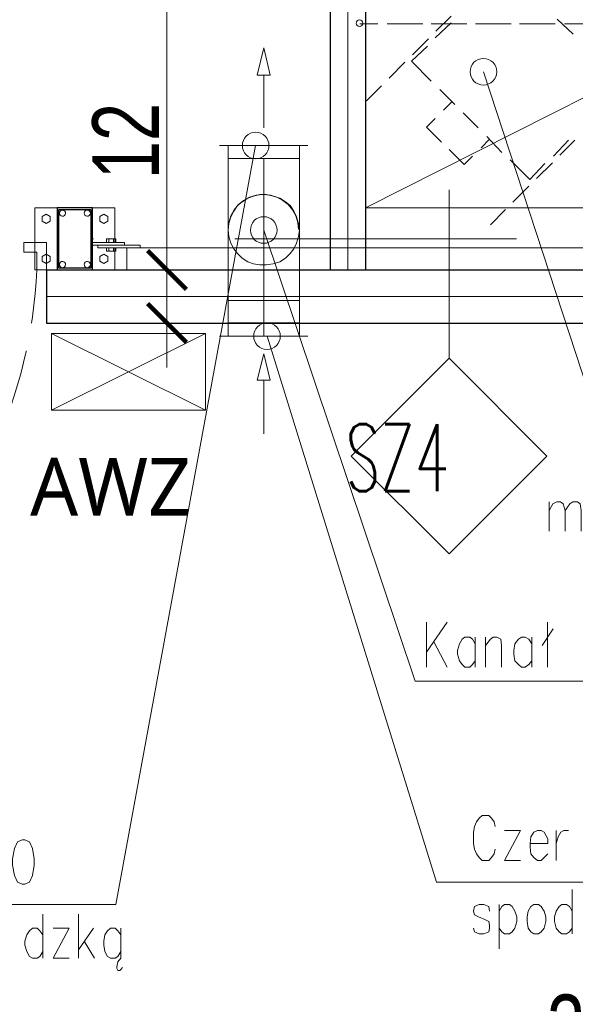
# Model space of a CAD drawing. Header units: millimetres. Extents: x -13532 to 2392, y -5241 to 5322.
# Tile 212 of 256: x -10153 to -10028, y 922 to 1144. Entities that reach past the tile are written whole.
import ezdxf

# ---------------------------------------------------------------- set-up
doc = ezdxf.new("R2010")
doc.units = ezdxf.units.MM
doc.linetypes.add('DASHED', pattern=[19.05, 12.7, -6.35])
doc.linetypes.add('KRESKAKROPKA2', pattern=[12.7, 6.35, -3.175, 0, -3.175])
doc.layers.get('Defpoints').update_dxf_attribs({"true_color": 0xdae6d4})
for name, color, linetype, lineweight in [('- AGP-1_OPISY', 7, 'Continuous', 9), ('cz-gr', 122, 'Continuous', 30), ('cz-sr', 150, 'Continuous', 15), ('TS_INNE_OBIEKTY', 204, 'Continuous', 30)]:
    doc.layers.add(name, color=color, linetype=linetype, lineweight=lineweight)
for name, color, linetype, lineweight, true_color in [('a___wymiary', 7, 'Continuous', 5, 0x666666), ('drzwi - AGP1', 7, 'Continuous', 13, 0x7f7f7f), ('elektryka - agp1', 7, 'Continuous', 13, 0xf23a59), ('KONSTRUKCJA - CIE - AGP1', 7, 'Continuous', 5, 0xbfbfbf), ('Meble - AGP1', 7, 'Continuous', 15, 0x999999), ('OPIS - AGP1', 7, 'Continuous', 0, 0x7f7f7f), ('OSI', 7, 'KRESKAKROPKA2', 5, 0x7f7f7f), ('tło', 7, 'Continuous', 5, 0xcccccc), ('wymiary', 7, 'Continuous', 5, 0x7f7f7f), ('WYMIARY - AGP1', 7, 'Continuous', 5, 0x716d5a), ('zigzag - AGP1', 7, 'Continuous', 9, 0xa5a5a5)]:
    doc.layers.add(name, color=color, linetype=linetype, lineweight=lineweight, true_color=true_color)
doc.styles.add('ARIAL NARROW', font='ARIALN.TTF', dxfattribs={"width": 0.9})
doc.styles.add('E-L', font='l_10646.ttf', dxfattribs={"height": 15})
doc.styles.add('style1', font='simplex.shx', dxfattribs={"width": 0.6})
doc.linetypes.add('ZIGZAG', pattern='A,0.00254,-5.08,[131,ltypeshp.shx,S=5.08,R=0,X=-5.08,Y=0],-10.16,[131,ltypeshp.shx,S=5.08,R=180,X=5.08,Y=0],-5.08', length=20.32254)
doc.dimstyles.new('wymiary agp1', dxfattribs={"dimtxt": 15, "dimasz": 5, "dimexe": 5, "dimexo": 5, "dimgap": 1.8, "dimtad": 1, "dimdec": 3, "dimrnd": 0.5, "dimdsep": 46, "dimtxsty": 'ARIAL NARROW', "dimblk": 'znacznik', "dimcen": 1.5, "dimse1": 1, "dimse2": 1, "dimclrd": 256, "dimclre": 256, "dimazin": 0, "dimtfac": 1, "dimtdec": 3, "dimtmove": 1, "dimatfit": 3, "dimldrblk": 'znacznik', "dimfxl": 1000, "dimfxlon": 1, "dimlwd": -1, "dimarcsym": 0})

# ---------------------------------------------------------------- blocks, each defined once
blk = doc.blocks.new('tło')
at = {"layer": 'tło'}
for points in [[(-10381.23, 674.97), (-10281.23, 674.97, 0.415043), (-9981.23, 975.85), (-9981.23, 975.85)], [(-10381.23, 689.97), (-10281.23, 689.97, 0.415065), (-9996.23, 975.83), (-9996.23, 975.85)]]:
    blk.add_lwpolyline(points, format="xyb", dxfattribs=at)
blk = doc.blocks.new('znacznik')
at = {"layer": 'a___wymiary'}
for p, q in [((0, 1.394), (0, -1.394)), ((1.394, 0), (-1.394, 0))]:
    blk.add_line(p, q, dxfattribs=at)
at = {"layer": 'a___wymiary', "const_width": 0.2}
blk.add_lwpolyline([(0.876, 0.876), (-0.876, -0.876)], dxfattribs=at)
blk = doc.blocks.new('*D502')
at = {"layer": 'Defpoints', "color": 0}
for p in [(-9827.34, 1018.68), (-10201.84, 1005.35), (-9827.34, 907.41)]:
    blk.add_point(p, dxfattribs=at)
at = {"layer": 'WYMIARY - AGP1'}
blk.add_line((-10196.84, 907.41), (-9832.34, 907.41), dxfattribs=at)
at = {"layer": 'WYMIARY - AGP1', "xscale": 5, "yscale": 5, "zscale": 5, "rotation": 180}
blk.add_blockref('znacznik', (-10201.84, 907.41), dxfattribs=at)
at = {"layer": 'WYMIARY - AGP1', "xscale": 5, "yscale": 5, "zscale": 5}
blk.add_blockref('znacznik', (-9827.34, 907.41), dxfattribs=at)
at = {"layer": 'WYMIARY - AGP1', "color": 18, "true_color": 0x000000, "insert": (-10014.59, 916.87), "char_height": 15, "attachment_point": 5, "style": 'ARIAL NARROW'}
blk.add_mtext('374.5', dxfattribs=at)
blk = doc.blocks.new('*D505')
at = {"layer": 'Defpoints', "color": 0}
for p in [(-11552.11, 1075.85), (-9536.64, 1075.85), (-9536.64, 856.38)]:
    blk.add_point(p, dxfattribs=at)
at = {"layer": 'WYMIARY - AGP1'}
blk.add_line((-11547.11, 856.38), (-9541.64, 856.38), dxfattribs=at)
at = {"layer": 'WYMIARY - AGP1', "xscale": 5, "yscale": 5, "zscale": 5, "rotation": 180}
blk.add_blockref('znacznik', (-11552.11, 856.38), dxfattribs=at)
at = {"layer": 'WYMIARY - AGP1', "xscale": 5, "yscale": 5, "zscale": 5}
blk.add_blockref('znacznik', (-9536.64, 856.38), dxfattribs=at)
at = {"layer": 'WYMIARY - AGP1', "color": 18, "true_color": 0x000000, "insert": (-10578.77, 865.84), "char_height": 15, "attachment_point": 5, "style": 'ARIAL NARROW'}
blk.add_mtext('2015.5', dxfattribs=at)
blk = doc.blocks.new('*D570')
at = {"layer": 'Defpoints', "color": 0}
for p in [(-10082.84, 1466.41), (-10082.84, 1244.62), (-10301.11, 1109.15)]:
    blk.add_point(p, dxfattribs=at)
at = {"layer": 'WYMIARY - AGP1'}
blk.add_line((-10296.11, 1244.62), (-10087.84, 1244.62), dxfattribs=at)
at = {"layer": 'WYMIARY - AGP1', "xscale": 5, "yscale": 5, "zscale": 5, "rotation": 180}
blk.add_blockref('znacznik', (-10301.11, 1244.62), dxfattribs=at)
at = {"layer": 'WYMIARY - AGP1', "xscale": 5, "yscale": 5, "zscale": 5}
blk.add_blockref('znacznik', (-10082.84, 1244.62), dxfattribs=at)
at = {"layer": 'WYMIARY - AGP1', "color": 18, "true_color": 0x000000, "insert": (-10162.5, 1254.08), "char_height": 15, "attachment_point": 5, "style": 'ARIAL NARROW'}
blk.add_mtext('218.5', dxfattribs=at)
blk = doc.blocks.new('*D571')
at = {"layer": 'Defpoints', "color": 0}
for p in [(-9548.64, 1245), (-10074.84, 1135.58), (-9548.64, 1088.83)]:
    blk.add_point(p, dxfattribs=at)
at = {"layer": 'WYMIARY - AGP1'}
blk.add_line((-10069.84, 1245), (-9553.64, 1245), dxfattribs=at)
at = {"layer": 'WYMIARY - AGP1', "xscale": 5, "yscale": 5, "zscale": 5, "rotation": 180}
blk.add_blockref('znacznik', (-10074.84, 1245), dxfattribs=at)
at = {"layer": 'WYMIARY - AGP1', "xscale": 5, "yscale": 5, "zscale": 5}
blk.add_blockref('znacznik', (-9548.64, 1245), dxfattribs=at)
at = {"layer": 'WYMIARY - AGP1', "color": 18, "true_color": 0x000000, "insert": (-9811.74, 1254.46), "char_height": 15, "attachment_point": 5, "style": 'ARIAL NARROW'}
blk.add_mtext('526', dxfattribs=at)
blk = doc.blocks.new('*D626')
at = {"layer": 'Defpoints', "color": 0}
for p in [(-10254.33, 1087.85), (-10119.58, 1087.85), (-10254.33, 1075.85)]:
    blk.add_point(p, dxfattribs=at)
at = {"layer": 'WYMIARY - AGP1'}
for p, q in [((-10119.58, 1087.85), (-10119.58, 1126.05)), ((-10119.58, 1092.85), (-10119.58, 1097.85)), ((-10119.58, 1075.85), (-10119.58, 1087.85)), ((-10119.58, 1070.85), (-10119.58, 1065.85))]:
    blk.add_line(p, q, dxfattribs=at)
at = {"layer": 'WYMIARY - AGP1', "xscale": 5, "yscale": 5, "zscale": 5}
for p, rotation in [((-10119.58, 1087.85), 270), ((-10119.58, 1075.85), 90)]:
    blk.add_blockref('znacznik', p, dxfattribs=dict(at, rotation=rotation))
at = {"layer": 'WYMIARY - AGP1', "color": 18, "true_color": 0x000000, "insert": (-10128.91, 1116.89), "char_height": 15, "attachment_point": 5, "rotation": 90, "style": 'ARIAL NARROW'}
blk.add_mtext('12', dxfattribs=at)
blk = doc.blocks.new('*D627')
at = {"layer": 'Defpoints', "color": 0}
for p in [(-10119.58, 1443.85), (-10088.82, 1443.85), (-10254.33, 1087.85)]:
    blk.add_point(p, dxfattribs=at)
at = {"layer": 'WYMIARY - AGP1'}
blk.add_line((-10119.58, 1092.85), (-10119.58, 1438.85), dxfattribs=at)
at = {"layer": 'WYMIARY - AGP1', "xscale": 5, "yscale": 5, "zscale": 5}
for p, rotation in [((-10119.58, 1443.85), 90), ((-10119.58, 1087.85), 270)]:
    blk.add_blockref('znacznik', p, dxfattribs=dict(at, rotation=rotation))
at = {"layer": 'WYMIARY - AGP1', "color": 18, "true_color": 0x000000, "insert": (-10129.04, 1265.85), "char_height": 15, "attachment_point": 5, "rotation": 90, "style": 'ARIAL NARROW'}
blk.add_mtext('356', dxfattribs=at)
blk = doc.blocks.new('osi')
at = {"layer": 'OSI', "ltscale": 10}
blk.add_line((-11756.72, 1094.85), (-9340.14, 1094.85), dxfattribs=at)
blk = doc.blocks.new('konstrukcja 2025.01.09')
at = {"layer": 'KONSTRUKCJA - CIE - AGP1', "linetype": 'Continuous'}
for p, q in [((3115.22, 6056.36), (3120.22, 6056.36)), ((3115.22, 6056.36), (3115.22, 6042.36)), ((3128.22, 6056.36), (3133.22, 6056.36)), ((3133.22, 6048.56), (3133.22, 6056.36)), ((3116.82, 6054.38), (3117.72, 6054.9)), ((3116.82, 6053.35), (3116.82, 6054.38)), ((3117.72, 6054.9), (3118.62, 6054.38)), ((3118.62, 6054.38), (3118.62, 6053.35)), ((3129.82, 6054.38), (3130.72, 6054.9)), ((3129.82, 6053.35), (3129.82, 6054.38)), ((3130.72, 6054.9), (3131.62, 6054.38)), ((3131.62, 6054.38), (3131.62, 6053.35)), ((3117.72, 6052.83), (3116.82, 6053.35)), ((3118.62, 6053.35), (3117.72, 6052.83)), ((3130.72, 6052.83), (3129.82, 6053.35)), ((3131.62, 6053.35), (3130.72, 6052.83)), ((3131.38, 6048.56), (3131.38, 6049.36)), ((3131.38, 6049.36), (3133.46, 6049.36)), ((3131.9, 6048.56), (3131.9, 6049.36)), ((3132.94, 6048.56), (3132.94, 6049.36)), ((3133.46, 6048.56), (3133.46, 6049.36)), ((3128.22, 6048.56), (3135.42, 6048.56)), ((3135.42, 6047.96), (3128.22, 6047.96)), ((3138.92, 6047.96), (3129.42, 6047.96)), ((3129.42, 6047.96), (3129.42, 6047.36)), ((3138.92, 6047.36), (3129.42, 6047.36)), ((3131.38, 6046.57), (3131.38, 6047.36)), ((3131.9, 6046.57), (3131.9, 6047.36)), ((3132.94, 6046.57), (3132.94, 6047.36)), ((3133.22, 6042.36), (3133.22, 6047.36)), ((3133.46, 6046.57), (3133.46, 6047.36)), ((3135.42, 6048.56), (3135.42, 6047.96)), ((3135.92, 6042.36), (3135.92, 6047.36)), ((3138.92, 6047.96), (3138.92, 6047.36)), ((3138.92, 6047.36), (3268.52, 6047.36)), ((3116.82, 6045.38), (3117.72, 6045.9)), ((3116.82, 6044.35), (3116.82, 6045.38)), ((3117.72, 6045.9), (3118.62, 6045.38)), ((3118.62, 6045.38), (3118.62, 6044.35)), ((3129.82, 6045.38), (3130.72, 6045.9)), ((3129.82, 6044.35), (3129.82, 6045.38)), ((3130.72, 6045.9), (3131.62, 6045.38)), ((3131.38, 6046.57), (3133.46, 6046.57)), ((3131.62, 6045.38), (3131.62, 6044.35)), ((3115.22, 6042.36), (3120.22, 6042.36)), ((3117.72, 6043.83), (3116.82, 6044.35)), ((3118.62, 6044.35), (3117.72, 6043.83)), ((3128.22, 6042.36), (3133.22, 6042.36)), ((3130.72, 6043.83), (3129.82, 6044.35)), ((3131.62, 6044.35), (3130.72, 6043.83)), ((3271.52, 6042.36), (3135.92, 6042.36))]:
    blk.add_line(p, q, dxfattribs=at)
for centre, start, end in [((3121.42, 6055.16), 108, 288), ((3121.42, 6055.16), 108, 288), ((3121.42, 6055.16), 288, 108), ((3121.42, 6055.16), 288, 108), ((3127.02, 6055.16), 108, 288), ((3127.02, 6055.16), 108, 288), ((3127.02, 6055.16), 288, 108), ((3127.02, 6055.16), 288, 108), ((3121.42, 6043.56), 108, 288), ((3121.42, 6043.56), 108, 288), ((3121.42, 6043.56), 288, 108), ((3121.42, 6043.56), 288, 108), ((3127.02, 6043.56), 108, 288), ((3127.02, 6043.56), 108, 288), ((3127.02, 6043.56), 288, 108), ((3127.02, 6043.56), 288, 108)]:
    blk.add_arc(centre, 0.7, start, end, dxfattribs=at)
at = {"layer": 'TS_INNE_OBIEKTY', "linetype": 'Continuous'}
for p, q in [((3128.22, 6056.36), (3120.22, 6056.36)), ((3120.22, 6056.36), (3120.22, 6042.36)), ((3120.62, 6042.76), (3120.62, 6055.96)), ((3120.62, 6055.96), (3127.82, 6055.96)), ((3127.82, 6055.96), (3127.82, 6042.76)), ((3128.22, 6042.36), (3128.22, 6056.36)), ((3120.22, 6042.36), (3128.22, 6042.36)), ((3127.82, 6042.76), (3120.62, 6042.76))]:
    blk.add_line(p, q, dxfattribs=at)
blk = doc.blocks.new('DZ3')
at = {"layer": 'drzwi - AGP1'}
for p, q in [((-10255.73, 587.85), (-10255.73, 481.85)), ((-10255.73, 587.85), (-10252.22, 587.85)), ((-10252.22, 587.85), (-10255.73, 587.85)), ((-10252.22, 481.85), (-10252.22, 587.85)), ((-10255.73, 481.85), (-10252.22, 481.85))]:
    blk.add_line(p, q, dxfattribs=at)
for points in [[(-10257.63, 587.85), (-10255.73, 587.85), (-10255.73, 591.87), (-10252.55, 591.87), (-10252.55, 593.99), (-10257.63, 593.99)], [(-10147.47, 593.99), (-10152.55, 593.99), (-10152.55, 591.87), (-10149.59, 591.87), (-10149.59, 587.85), (-10147.47, 587.85)]]:
    blk.add_lwpolyline(points, close=True, dxfattribs=at)
at = {"layer": 'drzwi - AGP1', "linetype": 'DASHED'}
blk.add_arc((-10261.1, 593.37), 111.65, 272.7576, 357.1681, dxfattribs=at)
blk = doc.blocks.new('meble myjnia')
at = {"layer": 'Meble - AGP1'}
for points in [[(-13072.09, 1143.34), (-13076.11, 1143.34)], [(-13061.93, 1143.34), (-13069.97, 1143.34)], [(-13051.98, 1143.34), (-13060.02, 1143.34)], [(-13055.58, 1143.55), (-13059.18, 1140.17)], [(-13055.58, 1145.03), (-13058.97, 1141.65)], [(-13042.03, 1143.34), (-13050.08, 1143.34)], [(-13032.08, 1143.34), (-13040.13, 1143.34)], [(-13028.06, 1141.01), (-13031.66, 1144.4)], [(-13022.14, 1143.34), (-13029.97, 1143.34)], [(-13060.66, 1139.95), (-13064.26, 1136.36)], [(-13097.78, 1131.76), (-13096.3, 1131.76), (-13097.78, 1137.9), (-13099.26, 1131.76), (-13097.78, 1131.76), (-13097.78, 1119.91)], [(-13060.87, 1138.26), (-13064.47, 1134.87)], [(-13065.95, 1134.66), (-13069.55, 1131.06)], [(-13060.02, 1130.43), (-13064.47, 1134.87)], [(-13071.24, 1129.37), (-13074.63, 1125.98)], [(-13054.73, 1125.14), (-13058.12, 1128.52)], [(-13055.37, 1125.77), (-13057.27, 1123.87)], [(-13049.44, 1119.85), (-13052.83, 1123.23)], [(-13059.18, 1121.96), (-13061.08, 1120.06)], [(-13057.7, 1116.67), (-13061.08, 1120.06)], [(-13046.9, 1117.31), (-13048.81, 1115.4)], [(-13044.15, 1114.34), (-13047.54, 1117.94)], [(-13029.12, 1117.09), (-13032.51, 1113.5)], [(-13027.64, 1117.09), (-13031.03, 1113.71)], [(-13107.73, 1115.89), (-13087.83, 1115.89)], [(-13105.82, 1115.89), (-13105.82, 1112.93)], [(-13089.74, 1115.89), (-13089.74, 1112.93)], [(-13052.62, 1111.59), (-13056, 1114.98)], [(-13105.82, 1112.93), (-13089.74, 1112.93)], [(-13089.74, 1112.93), (-13105.82, 1112.93)], [(-13105.82, 1112.93), (-13105.82, 1096.84)], [(-13097.78, 1112.93), (-13097.78, 1096.84)], [(-13089.74, 1112.93), (-13089.74, 1096.84)], [(-13050.71, 1113.5), (-13052.62, 1111.59)], [(-13037.8, 1108.2), (-13042.24, 1112.65)], [(-13034.41, 1111.8), (-13037.8, 1108.2)], [(-13032.72, 1112.01), (-13036.32, 1108.42)], [(-13038.01, 1106.72), (-13041.61, 1103.12)], [(-13089.74, 1096.84), (-13089.95, 1098.32), (-13090.37, 1099.8), (-13091.01, 1101.07), (-13091.85, 1102.34), (-13092.91, 1103.19), (-13094.18, 1104.04), (-13095.66, 1104.46), (-13097.15, 1104.88), (-13098.63, 1104.88), (-13100.11, 1104.46), (-13101.38, 1104.04), (-13102.65, 1103.19), (-13103.71, 1102.34), (-13104.55, 1101.07), (-13105.19, 1099.8), (-13105.61, 1098.32), (-13105.82, 1096.84)], [(-13105.82, 1096.94), (-13105.66, 1098.54), (-13105.2, 1100.03), (-13104.47, 1101.38), (-13103.5, 1102.56), (-13102.33, 1103.53), (-13100.98, 1104.26), (-13099.49, 1104.72), (-13097.89, 1104.88), (-13096.29, 1104.72), (-13094.8, 1104.26), (-13093.45, 1103.53), (-13092.27, 1102.56), (-13091.31, 1101.38), (-13090.57, 1100.03), (-13090.11, 1098.54), (-13089.95, 1096.94)], [(-13043.3, 1101.43), (-13046.69, 1098.04)], [(-13105.82, 1096.84), (-13105.61, 1095.36), (-13105.19, 1093.88), (-13104.55, 1092.61), (-13103.71, 1091.55), (-13102.65, 1090.49), (-13101.38, 1089.64), (-13100.11, 1089.22), (-13098.63, 1089.01), (-13097.15, 1089.01), (-13095.66, 1089.22), (-13094.18, 1089.64), (-13092.91, 1090.49), (-13091.85, 1091.55), (-13091.01, 1092.61), (-13090.37, 1093.88), (-13089.95, 1095.36), (-13089.74, 1096.84)], [(-13105.82, 1080.96), (-13105.82, 1096.84)], [(-13097.78, 1080.96), (-13097.78, 1096.84)], [(-13089.74, 1080.96), (-13089.74, 1096.84)], [(-13105.82, 1075.88), (-13089.74, 1075.88), (-13089.74, 1080.96)], [(-13105.82, 1075.88), (-13105.82, 1080.96), (-13089.74, 1080.96)], [(-13097.78, 1075.88), (-13097.78, 1080.96)], [(-13105.82, 1072.92), (-13105.82, 1075.88)], [(-13097.78, 1072.92), (-13097.78, 1075.88)], [(-13089.74, 1072.92), (-13089.74, 1075.88)], [(-13087.83, 1072.92), (-13107.73, 1072.92)], [(-13097.78, 1062.97), (-13096.3, 1062.97), (-13097.78, 1068.9), (-13099.26, 1062.97), (-13097.78, 1062.97), (-13097.78, 1050.91)]]:
    blk.add_lwpolyline(points, dxfattribs=at)
blk.add_circle((-13076.22, 1143.45), 0.741, dxfattribs=at)

msp = doc.modelspace()

# ---------------------------------------------------------------- linework, layer by layer
at = {"layer": 'cz-gr'}
for p, q in [((-10074.838, 2218.8546), (-10074.838, 1087.8541)), ((-10082.838, 1443.8541), (-10082.838, 1087.8541))]:
    msp.add_line(p, q, dxfattribs=at)
for points in [[(-10146.758, 1087.8541), (-9977.338, 1087.8541)], [(-10146.758, 1087.8541), (-10146.758, 1075.8541)], [(-10146.758, 1075.8541), (-9977.338, 1075.8541)]]:
    msp.add_lwpolyline(points, dxfattribs=at)
at = {"layer": 'cz-sr'}
for p, q in [((-10074.8413, 1101.8541), (-10074.8413, 2204.8541)), ((-9562.638, 1101.8541), (-10074.8413, 1101.8541))]:
    msp.add_line(p, q, dxfattribs=at)
msp.add_lwpolyline([(-10074.8413, 1101.8541), (-9982.5546, 1148.4208)], dxfattribs=at)
at = {"layer": 'elektryka - agp1'}
for points in [[(-10145.6341, 1073.5131), (-10110.8934, 1056.2139)], [(-10145.6341, 1056.2139), (-10110.8934, 1073.5131)]]:
    msp.add_lwpolyline(points, dxfattribs=at)
msp.add_lwpolyline([(-10145.6341, 1073.5131), (-10110.8934, 1073.5131), (-10110.8934, 1056.2139), (-10145.6341, 1056.2139)], close=True, dxfattribs=at)
at = {"layer": 'OPIS - AGP1'}
for points in [[(-10048.2794, 1132.5311), (-10018.5976, 1041.9634), (-9888.0963, 1041.9634)], [(-10099.5997, 1115.8891), (-10131.0876, 944.8043), (-10270.7755, 944.8043)], [(-10056.003, 1067.9115), (-10056.003, 1105.8842)], [(-10097.7813, 1096.8391), (-10063.6477, 995.0925), (-9947.8661, 995.0925)], [(-10097.0431, 1072.9208), (-10058.86, 949.8156), (-9911.2022, 949.8156)], [(-10033.4482, 1028.9651), (-10033.4482, 1035.5268)], [(-10033.4482, 1033.6218), (-10032.6015, 1035.1035), (-10031.7549, 1035.5268), (-10030.9082, 1035.5268), (-10030.2732, 1035.1035), (-10029.8499, 1033.6218), (-10029.8499, 1028.9651)], [(-10029.8499, 1033.6218), (-10028.7915, 1035.1035), (-10028.1565, 1035.5268), (-10027.0982, 1035.5268), (-10026.4632, 1035.1035), (-10026.2515, 1033.6218), (-10026.2515, 1028.9651)], [(-10061.1077, 998.2675), (-10061.1077, 1008.4275)], [(-10056.4511, 1008.4275), (-10061.1077, 1001.6542)], [(-10033.8027, 1008.4275), (-10033.8027, 998.2675)], [(-10035.0727, 1003.1359), (-10032.5327, 1006.9459)], [(-10059.4144, 1003.9825), (-10056.4511, 998.2675)], [(-10050.1011, 1003.5592), (-10050.7361, 1004.6175), (-10051.3711, 1005.0409), (-10052.4294, 1005.0409), (-10053.0644, 1004.6175), (-10053.6994, 1003.5592), (-10054.1227, 1002.0775), (-10054.1227, 1001.2309), (-10053.6994, 999.7492), (-10053.0644, 998.9025), (-10052.4294, 998.2675), (-10051.3711, 998.2675), (-10050.7361, 998.9025), (-10050.1011, 999.7492)], [(-10050.1011, 1005.0409), (-10050.1011, 998.2675)], [(-10047.7727, 998.2675), (-10047.7727, 1005.0409)], [(-10047.7727, 1003.1359), (-10046.7144, 1004.6175), (-10046.0794, 1005.0409), (-10045.2327, 1005.0409), (-10044.3861, 1004.6175), (-10044.1744, 1003.1359), (-10044.1744, 998.2675)], [(-10037.4011, 1003.5592), (-10038.0361, 1004.6175), (-10038.8827, 1005.0409), (-10039.7294, 1005.0409), (-10040.3644, 1004.6175), (-10041.2111, 1003.5592), (-10041.4227, 1002.0775), (-10041.4227, 1001.2309), (-10041.2111, 999.7492), (-10040.3644, 998.9025), (-10039.7294, 998.2675), (-10038.8827, 998.2675), (-10038.0361, 998.9025), (-10037.4011, 999.7492)], [(-10037.4011, 1005.0409), (-10037.4011, 998.2675)], [(-10045.6105, 962.3289), (-10045.8222, 963.3873), (-10046.4572, 964.2339), (-10047.0922, 964.8689), (-10048.5739, 964.8689), (-10049.2089, 964.2339), (-10049.8439, 963.3873), (-10050.2672, 962.3289), (-10050.4789, 961.0589), (-10050.4789, 958.5189), (-10050.2672, 957.2489), (-10049.8439, 956.1906), (-10049.2089, 955.3439), (-10048.5739, 954.7089), (-10047.0922, 954.7089), (-10046.4572, 955.3439), (-10045.8222, 956.1906), (-10045.6105, 957.2489)], [(-10043.4939, 961.4823), (-10039.8955, 961.4823), (-10043.4939, 954.7089), (-10039.8955, 954.7089)], [(-10037.7789, 958.5189), (-10033.7572, 958.5189), (-10033.7572, 959.5773), (-10034.1805, 960.4239), (-10034.6039, 961.0589), (-10035.2389, 961.4823), (-10036.0855, 961.4823), (-10036.9322, 961.0589), (-10037.5672, 960.0006), (-10037.7789, 958.5189), (-10037.7789, 957.6723), (-10037.5672, 956.1906), (-10036.9322, 955.3439), (-10036.0855, 954.7089), (-10035.2389, 954.7089), (-10034.6039, 955.3439), (-10033.7572, 956.1906)], [(-10031.8522, 954.7089), (-10031.8522, 961.4823)], [(-10031.8522, 958.5189), (-10031.4289, 960.0006), (-10030.7939, 961.0589), (-10030.1589, 961.4823), (-10029.1005, 961.4823)], [(-10028.2539, 948.1473), (-10028.2539, 938.1989)], [(-10046.8805, 943.2789), (-10047.0922, 944.3373), (-10048.1505, 944.7606), (-10049.2089, 944.7606), (-10050.2672, 944.3373), (-10050.4789, 943.2789), (-10050.2672, 942.4323), (-10049.4205, 942.0089), (-10047.9389, 941.3739), (-10047.0922, 940.9506), (-10046.8805, 940.1039), (-10046.8805, 939.4689), (-10047.0922, 938.6223), (-10048.1505, 938.1989), (-10049.2089, 938.1989), (-10050.2672, 938.6223), (-10050.4789, 939.4689)], [(-10044.7639, 944.7606), (-10044.7639, 934.8123)], [(-10044.7639, 943.2789), (-10044.1289, 944.3373), (-10043.4939, 944.7606), (-10042.4355, 944.7606), (-10041.8005, 944.3373), (-10041.1655, 943.2789), (-10040.7422, 942.0089), (-10040.7422, 940.9506), (-10041.1655, 939.4689), (-10041.8005, 938.6223), (-10042.4355, 938.1989), (-10043.4939, 938.1989), (-10044.1289, 938.6223), (-10044.7639, 939.4689)], [(-10028.2539, 943.2789), (-10028.8889, 944.3373), (-10029.5239, 944.7606), (-10030.5822, 944.7606), (-10031.2172, 944.3373), (-10031.8522, 943.2789), (-10032.2755, 942.0089), (-10032.2755, 940.9506), (-10031.8522, 939.4689), (-10031.2172, 938.6223), (-10030.5822, 938.1989), (-10029.5239, 938.1989), (-10028.8889, 938.6223), (-10028.2539, 939.4689)], [(-10147.5855, 942.614), (-10147.5855, 932.6656)], [(-10139.5421, 932.6656), (-10139.5421, 942.614)], [(-10147.5855, 937.9573), (-10148.2205, 938.804), (-10148.8555, 939.439), (-10149.9138, 939.439), (-10150.5488, 938.804), (-10151.1838, 937.9573), (-10151.6071, 936.4756), (-10151.6071, 935.629), (-10151.1838, 934.1473), (-10150.5488, 933.089), (-10149.9138, 932.6656), (-10148.8555, 932.6656), (-10148.2205, 933.089), (-10147.5855, 934.1473)], [(-10145.2571, 939.439), (-10141.6588, 939.439), (-10145.2571, 932.6656), (-10141.6588, 932.6656)], [(-10136.1555, 939.439), (-10139.5421, 934.5706)], [(-10130.0171, 937.9573), (-10130.6521, 938.804), (-10131.2871, 939.439), (-10132.3455, 939.439), (-10132.9805, 938.804), (-10133.6155, 937.9573), (-10133.8271, 936.4756), (-10133.8271, 935.629), (-10133.6155, 934.1473), (-10132.9805, 933.089), (-10132.3455, 932.6656), (-10131.2871, 932.6656), (-10130.6521, 933.089), (-10130.0171, 934.1473)], [(-10130.0171, 939.439), (-10130.0171, 932.6656)], [(-10138.2721, 936.4756), (-10135.9438, 932.6656)], [(-10130.0171, 932.6656), (-10130.6521, 931.819), (-10130.8638, 930.7606), (-10130.8638, 930.3373), (-10130.6521, 929.914), (-10130.2288, 929.914), (-10130.0171, 930.1256), (-10129.5938, 930.549)]]:
    msp.add_lwpolyline(points, dxfattribs=at)
for points in [[(-10078.053, 1045.8615), (-10056.003, 1067.9115), (-10033.953, 1045.8615), (-10056.003, 1023.8115), (-10078.053, 1045.8615)], [(-10152.2421, 959.3356), (-10153.3005, 958.9123), (-10153.9355, 957.4306), (-10154.3588, 955.1023), (-10154.3588, 953.6206), (-10153.9355, 951.2923), (-10153.3005, 949.8106), (-10152.2421, 949.3873), (-10151.6071, 949.3873), (-10150.5488, 949.8106), (-10149.9138, 951.2923), (-10149.4905, 953.6206), (-10149.4905, 955.1023), (-10149.9138, 957.4306), (-10150.5488, 958.9123), (-10151.6071, 959.3356)], [(-10036.9322, 944.7606), (-10037.5672, 944.3373), (-10038.2022, 943.2789), (-10038.4139, 942.0089), (-10038.4139, 940.9506), (-10038.2022, 939.4689), (-10037.5672, 938.6223), (-10036.9322, 938.1989), (-10035.8739, 938.1989), (-10035.2389, 938.6223), (-10034.6039, 939.4689), (-10034.1805, 940.9506), (-10034.1805, 942.0089), (-10034.6039, 943.2789), (-10035.2389, 944.3373), (-10035.8739, 944.7606)]]:
    msp.add_lwpolyline(points, close=True, dxfattribs=at)
for centre in [(-10048.2794, 1132.5311), (-10099.5997, 1115.8891), (-10097.7813, 1096.8391), (-10097.0431, 1072.9208)]:
    msp.add_circle(centre, 3, dxfattribs=at)
at = {"layer": 'zigzag - AGP1', "linetype": 'ZIGZAG', "ltscale": 0.6}
msp.add_line((-10078.838, 2218.8546), (-10078.838, 1087.8541), dxfattribs=at)
at = {"layer": 'zigzag - AGP1', "linetype": 'ZIGZAG'}
msp.add_lwpolyline([(-10146.758, 1081.8541), (-9977.338, 1081.8541)], dxfattribs=at)

# ---------------------------------------------------------------- block references
at = {"layer": 'cz-gr'}
msp.add_blockref('DZ3', (0.7124, 500.0051), dxfattribs=at)
at = {"layer": 'cz-sr'}
msp.add_blockref('osi', (0.0999, 0), dxfattribs=at)
at = {"layer": 'Meble - AGP1'}
msp.add_blockref('meble myjnia', (3000, 0), dxfattribs=at)
at = {"layer": 'wymiary'}
for name, p in [('tło', (3.8959, -0.0005)), ('konstrukcja 2025.01.09', (-13264.5595, -4954.5109))]:
    msp.add_blockref(name, p, dxfattribs=at)

# ---------------------------------------------------------------- texts
at = {"layer": '- AGP-1_OPISY', "insert": (-10056.003, 1037.9635), "char_height": 15.12, "attachment_point": 9, "style": 'style1'}
msp.add_mtext('\\pxqc;SZ4', dxfattribs=at)
at = {"layer": 'elektryka - agp1', "lineweight": 18, "insert": (-10150.412, 1045.4599), "char_height": 13, "attachment_point": 1, "style": 'E-L'}
msp.add_mtext_dynamic_manual_height_columns('AWZ', width=40.168994, gutter_width=75, heights=[-15], dxfattribs=at)

# ---------------------------------------------------------------- dimensions: what is measured, and where the dimension line sits
at = {"layer": 'WYMIARY - AGP1'}
for base, p1, p2, picture, middle in [((-10082.838, 1244.6234), (-10301.1066, 1109.1541), (-10082.838, 1466.4148), '*D570', (-10162.4952, 1244.6234)), ((-9536.638, 856.3817), (-11552.1066, 1075.8544), (-9536.638, 1075.8541), '*D505', (-10578.7662, 856.3817))]:
    dim = msp.add_linear_dim(base=base, p1=p1, p2=p2, dimstyle='wymiary agp1', override={"dimclrd": 256, "dimclre": 256}, dxfattribs=at)
    dim.commit()
    dim.dimension.update_dxf_attribs({"geometry": picture, "text_midpoint": middle, "dimtype": 160})
dim = msp.add_linear_dim(base=(-10119.5828, 1443.8541), p1=(-10254.3315, 1087.8541), p2=(-10088.8227, 1443.8541), angle=90, dimstyle='wymiary agp1', override={"dimclrd": 256, "dimclre": 256}, dxfattribs=at)
dim.commit()
dim.dimension.update_dxf_attribs({"geometry": '*D627', "text_midpoint": (-10129.0414, 1265.8541)})
for base, p1, p2, picture, middle in [((-9548.638, 1245.0032), (-10074.838, 1135.5838), (-9548.638, 1088.8272), '*D571', (-9811.738, 1254.4618)), ((-9827.338, 907.4123), (-10201.838, 1005.3529), (-9827.338, 1018.6829), '*D502', (-10014.588, 916.8709))]:
    dim = msp.add_linear_dim(base=base, p1=p1, p2=p2, dimstyle='wymiary agp1', override={"dimclrd": 256, "dimclre": 256}, dxfattribs=at)
    dim.commit()
    dim.dimension.update_dxf_attribs({"geometry": picture, "text_midpoint": middle})
dim = msp.add_linear_dim(base=(-10119.5828, 1087.8541), p1=(-10254.3315, 1075.8541), p2=(-10254.3315, 1087.8541), angle=90, dimstyle='wymiary agp1', override={"dimclrd": 256, "dimclre": 256}, dxfattribs=at)
dim.commit()
dim.dimension.update_dxf_attribs({"geometry": '*D626', "text_midpoint": (-10119.5828, 1116.8859), "dimtype": 160})

doc.saveas('drawing.dxf')
